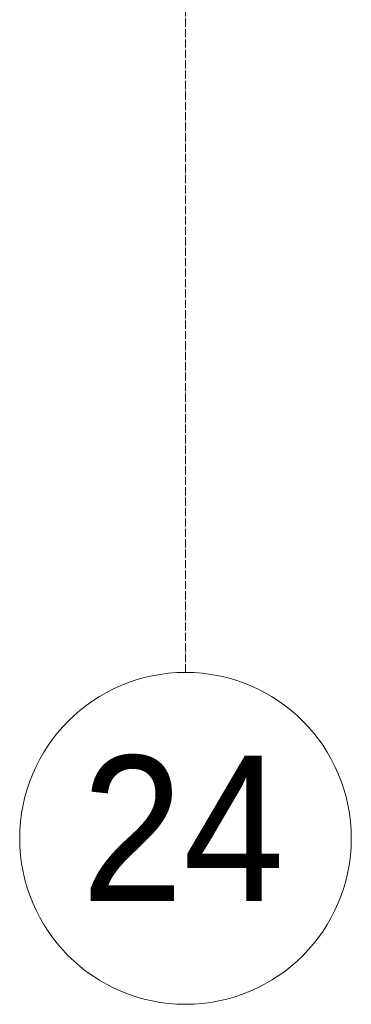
# Model space of a CAD drawing. Header units: millimetres. Extents: x 5617 to 183965, y 7718 to 172958.
# Tile 22 of 120: x 46725 to 47525, y 11226 to 13599. Entities that reach past the tile are written whole.
import ezdxf

# ---------------------------------------------------------------- set-up
doc = ezdxf.new("R2010")
doc.units = ezdxf.units.MM
doc.linetypes.add('Линия сетки', pattern=[25, 20, -2.5, 0, -2.5])
doc.layers.add('Оси', color=7, linetype='Continuous', lineweight=9)
doc.styles.add('Arial_1', font='arial.ttf', dxfattribs={"width": 0.9, "height": 350})

# ---------------------------------------------------------------- blocks, each defined once
blk = doc.blocks.new('Ось сетки - Круг_Ø8 мм-6577-МКСС_К4_L05_18_600_')
at = {"layer": 'Оси', "lineweight": 20}
for start, end in [(360, 180), (180, 360)]:
    blk.add_arc((0, 0), 4, start, end, dxfattribs=at)

msp = doc.modelspace()

# ---------------------------------------------------------------- linework, layer by layer
at = {"layer": 'Оси', "linetype": 'Линия сетки'}
msp.add_line((47124.8, 12025.7), (47124.8, 33150), dxfattribs=at)

# ---------------------------------------------------------------- block references
at = {"layer": 'Оси', "lineweight": 20, "xscale": 99.99999999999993, "yscale": 99.99999999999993, "zscale": 99.99999999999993}
msp.add_blockref('Ось сетки - Круг_Ø8 мм-6577-МКСС_К4_L05_18_600_', (47124.8, 11625.7), dxfattribs=at)

# ---------------------------------------------------------------- texts
at = {"layer": 'Оси', "insert": (46874.2, 11824.7), "char_height": 350, "width": 606.076, "attachment_point": 1, "style": 'Arial_1'}
msp.add_mtext('24', dxfattribs=at)

doc.saveas('drawing.dxf')
